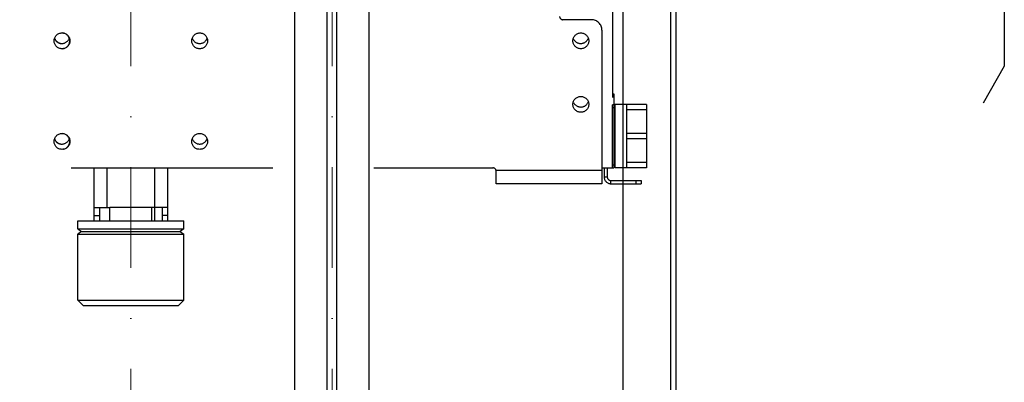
# Model space of a CAD drawing. Header units: millimetres. Extents: x 132157 to 155303, y 33763 to 45643.
# Tile 42 of 256: x 140680 to 141300, y 38050 to 38279. Entities that reach past the tile are written whole.
import ezdxf

# ---------------------------------------------------------------- set-up
doc = ezdxf.new("R2010")
doc.units = ezdxf.units.MM
doc.header["$LTSCALE"] = 20
doc.header["$PDMODE"] = 35
doc.header["$PDSIZE"] = 10
doc.linetypes.add('ČERCHOVANÁ2', pattern=[12.7, 6.35, -3.175, 0, -3.175])
doc.linetypes.add('ČÁRKOVANÁ2', pattern=[9.525, 6.35, -3.175])
for name, color, linetype in [('KABINA', 5, 'Continuous'), ('KOTY', 7, 'Continuous'), ('PŘEJEZD', 7, 'ČÁRKOVANÁ2'), ('VODÍTKA', 36, 'Continuous')]:
    doc.layers.add(name, color=color, linetype=linetype)
doc.layers.add('OSY', color=1, linetype='ČERCHOVANÁ2', lineweight=9)
doc.styles.get("Standard").update_dxf_attribs({"font": 'arial.ttf'})
doc.dimstyles.get("Standard").update_dxf_attribs({"dimscale": 20, "dimtxt": 3, "dimasz": 3, "dimexe": 1, "dimexo": 0, "dimgap": 1.5, "dimtad": 1, "dimdsep": 46, "dimtxsty": 'Standard', "dimcen": 0, "dimdle": 1, "dimclrd": 256, "dimclre": 256, "dimclrt": 256, "dimaunit": 1, "dimadec": 0, "dimazin": 0, "dimtfac": 0.6, "dimtmove": 0, "dimatfit": 3, "dimfxl": 0, "dimtolj": 1, "dimarcsym": 0})

# ---------------------------------------------------------------- blocks, each defined once
blk = doc.blocks.new('*D527')
at = {"layer": 'Defpoints', "color": 0, "ltscale": 0.5}
for p in [(139486.5, 40475.93), (140853.17, 40475.93), (140853.17, 37142.59)]:
    blk.add_point(p, dxfattribs=at)
at = {"layer": 'KOTY', "lineweight": -2, "ltscale": 0.5}
for p, q in [((140853.17, 40475.93), (139466.5, 40475.93)), ((139486.5, 37202.59), (139486.5, 40415.93)), ((140853.17, 37142.59), (139466.5, 37142.59))]:
    blk.add_line(p, q, dxfattribs=at)
at = {"layer": 'KOTY', "ltscale": 0.5}
for points in [[(139476.5, 40415.93), (139496.5, 40415.93), (139486.5, 40475.93)], [(139476.5, 37202.59), (139496.5, 37202.59), (139486.5, 37142.59)]]:
    blk.add_solid(points, dxfattribs=at)
at = {"layer": 'KOTY', "ltscale": 0.5, "insert": (139418.54, 38809.26), "char_height": 60, "attachment_point": 5, "rotation": 90}
blk.add_mtext('\\A1;TYČ 5000', dxfattribs=at)

msp = doc.modelspace()

# ---------------------------------------------------------------- linework, layer by layer
at = {"layer": 'KABINA', "flags": 128}
for points in [[(141299.8365, 38749.2588), (141299.8365, 38249.2588)], [(141299.8365, 38249.2588), (141286.5031, 38225.9255)]]:
    msp.add_lwpolyline(points, dxfattribs=at)
at = {"layer": 'OSY', "ltscale": 0.5}
for p, q in [((140749.8365, 34309.2588), (140749.8365, 40699.2588)), ((140876.5031, 34309.2588), (140876.5031, 40699.2588))]:
    msp.add_line(p, q, dxfattribs=at)
at = {"layer": 'PŘEJEZD'}
for p, q in [((141053.1698, 39880.5921), (141053.1698, 38224.9275)), ((141044.8345, 39790.5154), (141044.8345, 38276.2395)), ((141023.1698, 39782.095), (141023.1698, 38278.5921)), ((141039.8365, 38278.5921), (141021.8365, 38278.5921)), ((141046.5031, 38271.9255), (141046.5031, 38175.2588)), ((141053.1698, 38231.9255), (141053.9698, 38231.9255)), ((141053.9698, 38231.9255), (141053.9698, 38185.2588)), ((141053.1698, 38225.2588), (141053.9698, 38225.2588)), ((141053.1698, 38185.5901), (141053.1698, 38224.9275)), ((141053.1698, 38223.2588), (141053.9698, 38223.2588)), ((141074.5031, 38225.2588), (141054.5031, 38225.2588)), ((141054.5031, 38225.2588), (141054.5031, 38185.2588)), ((141061.8365, 38225.2588), (141061.8365, 38185.2588)), ((141074.5031, 38225.2588), (141074.5031, 38185.2588)), ((141074.5031, 38221.9255), (141061.8365, 38221.9255)), ((141074.5031, 38206.9255), (141061.8365, 38206.9255)), ((141074.5031, 38203.5921), (141061.8365, 38203.5921)), ((141053.1698, 38187.2588), (141053.9698, 38187.2588)), ((141074.5031, 38188.5921), (141061.8365, 38188.5921)), ((140521.8365, 38185.2588), (140977.8365, 38185.2588)), ((140726.6698, 38151.9255), (140726.6698, 38185.2588)), ((140735.0051, 38160.2608), (140735.0051, 38185.2588)), ((140764.6678, 38185.2588), (140764.6678, 38151.9255)), ((140773.0031, 38185.2588), (140773.0031, 38151.9255)), ((141046.5031, 38183.5941), (140979.8082, 38183.5941)), ((140979.8365, 38175.2588), (140979.8365, 38183.2588)), ((141046.5031, 38185.2588), (141053.1698, 38185.2588)), ((141047.8365, 38185.2588), (141047.8365, 38179.5588)), ((141049.8365, 38185.2588), (141049.8365, 38179.5588)), ((141053.1698, 38185.5901), (141053.1698, 38185.2588)), ((141053.1698, 38185.2588), (141053.9698, 38185.2588)), ((141074.5031, 38185.2588), (141054.5031, 38185.2588)), ((141046.5031, 38175.2588), (140979.8365, 38175.2588)), ((141047.8365, 38179.5588), (141049.8365, 38179.5588)), ((141052.1365, 38177.2588), (141071.1698, 38177.2588)), ((141052.1365, 38175.2588), (141052.1365, 38177.2588)), ((141052.1365, 38175.2588), (141071.1698, 38175.2588)), ((141067.8365, 38177.2588), (141067.8365, 38175.2588)), ((141071.1698, 38177.2588), (141071.1698, 38175.2588)), ((140726.6698, 38160.2608), (140736.5985, 38160.2608)), ((140726.6698, 38155.2588), (140730.0031, 38155.2588)), ((140730.0031, 38160.2608), (140730.0031, 38151.9255)), ((140763.0745, 38160.2608), (140736.5985, 38160.2608)), ((140736.5985, 38151.9255), (140736.5985, 38160.2608)), ((140773.0031, 38160.2608), (140763.0745, 38160.2608)), ((140763.0745, 38151.9255), (140763.0745, 38160.2608)), ((140769.6698, 38151.9255), (140769.6698, 38160.2608)), ((140773.0031, 38155.2588), (140769.6698, 38155.2588)), ((140716.5031, 38151.9255), (140783.1698, 38151.9255)), ((140716.5031, 38146.9255), (140716.5031, 38151.9255)), ((140783.1698, 38146.9255), (140783.1698, 38151.9255)), ((140716.5031, 38146.9255), (140783.1698, 38146.9255)), ((140716.5031, 38146.9255), (140718.7971, 38145.2588)), ((140718.7971, 38145.2588), (140716.5031, 38143.5921)), ((140716.5031, 38143.5921), (140783.1698, 38143.5921)), ((140716.5031, 38101.9255), (140716.5031, 38143.5921)), ((140718.7971, 38145.2588), (140780.8758, 38145.2588)), ((140783.1698, 38146.9255), (140780.8758, 38145.2588)), ((140780.8758, 38145.2588), (140783.1698, 38143.5921)), ((140783.1698, 38101.9255), (140783.1698, 38143.5921)), ((140716.5031, 38101.9255), (140783.1698, 38101.9255)), ((140719.8365, 38098.5921), (140716.5031, 38101.9255)), ((140779.8365, 38098.5921), (140783.1698, 38101.9255)), ((140719.8365, 38098.5921), (140779.8365, 38098.5921))]:
    msp.add_line(p, q, dxfattribs=at)
for centre in [(140706.5031, 38265.2588), (140793.1698, 38265.2588), (141033.1698, 38265.2588), (141033.1698, 38225.2588), (140706.5031, 38201.9255), (140793.1698, 38201.9255)]:
    msp.add_circle(centre, 5, dxfattribs=at)
for centre, radius, start, end in [((141021.8365, 38280.5921), 2, 180, 270), ((141039.8365, 38271.9255), 6.6667, 0, 90), ((140706.3365, 38268.5921), 5, 202.8750995, 340.4008553), ((140706.5031, 38268.5921), 5, 200, 260.309498), ((140706.3365, 38265.2588), 5, 277.796176, 82.203824), ((140793.1698, 38268.5921), 5, 199.5991447, 340.4008553), ((141033.1698, 38268.5921), 5, 205.7142857, 341.5475839), ((141033.1698, 38228.5921), 5, 205.7142857, 341.5475839), ((140706.3365, 38201.9255), 5, 277.796176, 82.203824), ((140706.3365, 38205.2588), 5, 202.8750995, 340.4008553), ((140706.5031, 38205.2588), 5, 200, 260.309498), ((140793.1698, 38205.2588), 5, 199.5991447, 340.4008553), ((140977.8365, 38183.2588), 2, 0, 90), ((141052.1365, 38179.5588), 4.3, 180, 270), ((141052.1365, 38179.5588), 2.3, 180, 270)]:
    msp.add_arc(centre, radius, start, end, dxfattribs=at)
at = {"layer": 'VODÍTKA', "ltscale": 0.5}
for p, q in [((140853.1698, 34309.2588), (140853.1698, 40699.2588)), ((140873.5031, 34309.2588), (140873.5031, 40699.2588)), ((140879.5031, 34309.2588), (140879.5031, 40699.2588)), ((140899.8365, 34309.2588), (140899.8365, 40699.2588)), ((141059.8365, 34309.2588), (141059.8365, 40699.2588)), ((141089.8365, 34309.2588), (141089.8365, 40699.2588)), ((141093.1698, 34309.2588), (141093.1698, 40699.2588))]:
    msp.add_line(p, q, dxfattribs=at)

# ---------------------------------------------------------------- dimensions: what is measured, and where the dimension line sits
at = {"layer": 'KOTY', "ltscale": 0.5}
dim = msp.add_linear_dim(base=(139486.5031, 40475.9255), p1=(140853.1698, 37142.5921), p2=(140853.1698, 40475.9255), angle=90, text='TYČ <>', dimstyle='Standard', override={"dimlfac": 1.5}, dxfattribs=at)
dim.commit()
dim.dimension.update_dxf_attribs({"geometry": '*D527', "text_midpoint": (139418.5427, 38809.2588)})

doc.saveas('drawing.dxf')
